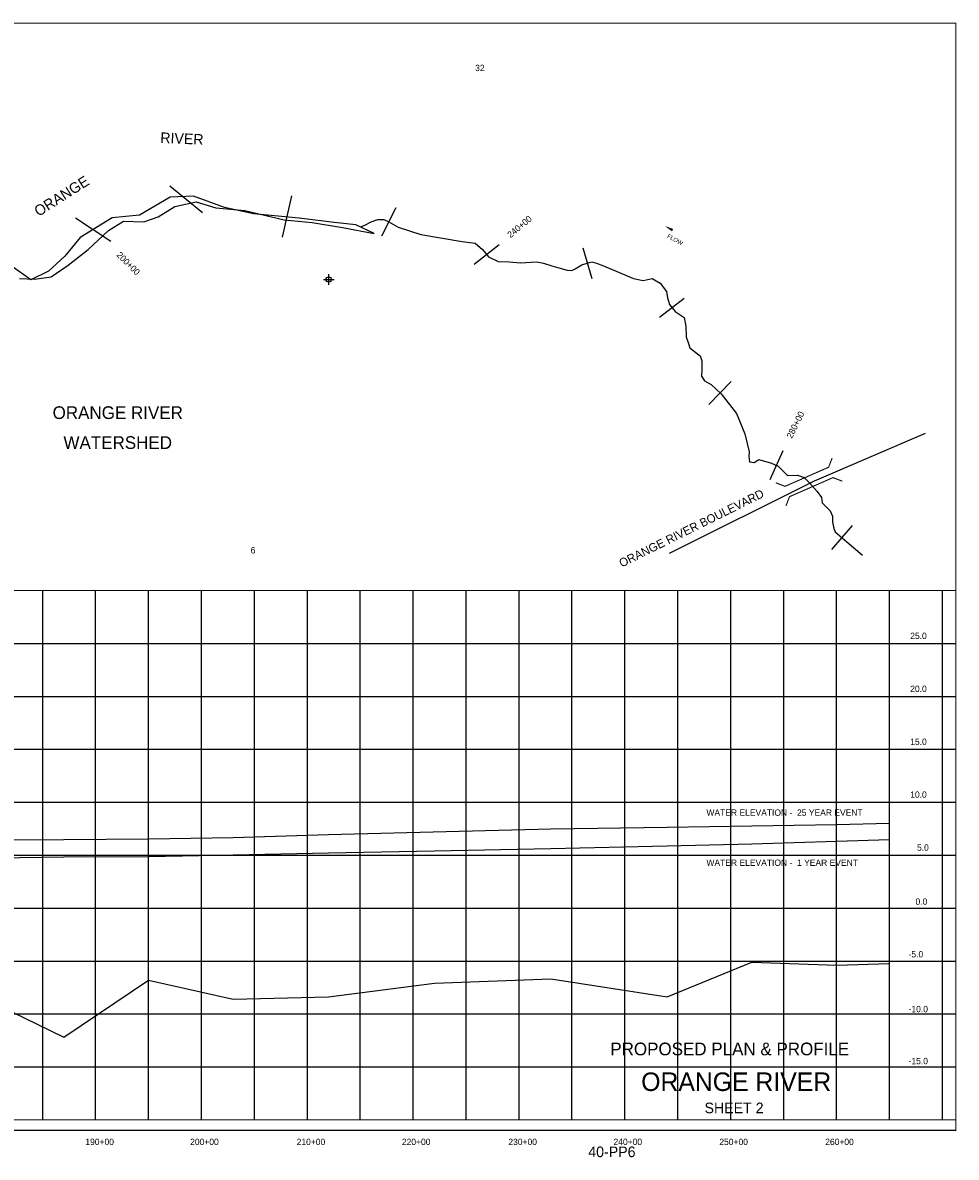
# Model space of a CAD drawing. Extents: x -20424 to -4414, y 5015 to 15735.
# Tile 2 of 2: x -13233 to -4414, y 5015 to 15735. Entities that reach past the tile are written whole.
import ezdxf
from ezdxf.enums import TextEntityAlignment as Align

# ---------------------------------------------------------------- set-up
doc = ezdxf.new("R2010")
doc.units = 0
doc.header["$LTSCALE"] = 1000
doc.header["$PDMODE"] = 34
doc.header["$PDSIZE"] = 50
doc.linetypes.add('DASHED', pattern=[0])
doc.linetypes.add('STREAM', pattern=[0])
doc.layers.get('0').update_dxf_attribs({"linetype": 'CONTINUOUS'})
for name, color, linetype in [('BORDER', 1, 'CONTINUOUS'), ('GRID', 2, 'CONTINUOUS'), ('MAJROADS', 9, 'CONTINUOUS'), ('PROPOSED', 7, 'CONTINUOUS'), ('SEC', 2, 'CONTINUOUS'), ('STATIONS', 7, 'CONTINUOUS'), ('STRUCTURES', 1, 'CONTINUOUS'), ('TEXT', 7, 'CONTINUOUS'), ('TRUNKS', 5, 'STREAM'), ('WATER', 4, 'CONTINUOUS')]:
    doc.layers.add(name, color=color, linetype=linetype)

# ---------------------------------------------------------------- blocks, each defined once
blk = doc.blocks.new('BRIDGE')
at = {"layer": 'STRUCTURES', "color": 0, "const_width": 20}
for points in [[(-234, -534), (-101, -402), (-101, 496), (-234, 629)], [(244, -534), (112, -402), (112, 496), (244, 629)]]:
    blk.add_lwpolyline(points, dxfattribs=at)
blk = doc.blocks.new('FLARROW')
at = {"color": 0}
blk.add_lwpolyline([(-0.28, 0.019, 0, 0.05, 0), (-0.112, 0.019, 0, 0, -0.087559), (-0.012, 0.001, 0, 0, 0.245722), (0.075, 0.013, 0, 0, -0.309425), (0.212, 0.015, 0, 0, 0), (0.278, 0.013, 0, 0, 0)], format="xyseb", dxfattribs=at)
blk.add_text('FLOW', height=0.08, dxfattribs=at).set_placement((0.015, -0.157), align=Align.CENTER)
blk = doc.blocks.new('FLOW')
at = {"layer": 'TRUNKS', "color": 0, "xscale": 500, "yscale": 500, "zscale": 500, "rotation": 26.28602035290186}
blk.add_blockref('FLARROW', (-11, 25), dxfattribs=at)

msp = doc.modelspace()

# ---------------------------------------------------------------- linework, layer by layer
at = {"layer": 'BORDER', "color": 0, "const_width": 10}
msp.add_lwpolyline([(-20419, 5270), (-4419, 5270), (-4419, 15730), (-20419, 15730)], close=True, dxfattribs=at)
for points in [[(-20419, 10370), (-4419, 10370)], [(-20419, 5370), (-4419, 5370)]]:
    msp.add_lwpolyline(points, dxfattribs=at)
at = {"layer": 'GRID', "color": 0}
for points in [[(-13044, 5370), (-13044, 10370)], [(-12544, 5370), (-12544, 10370)], [(-12044, 5370), (-12044, 10370)], [(-11544, 5370), (-11544, 10370)], [(-11044, 5370), (-11044, 10370)], [(-10544, 5370), (-10544, 10370)], [(-10044, 5370), (-10044, 10370)], [(-9544, 5370), (-9544, 10370)], [(-9044, 5370), (-9044, 10370)], [(-8544, 5370), (-8544, 10370)], [(-8044, 5370), (-8044, 10370)], [(-7544, 5370), (-7544, 10370)], [(-7044, 5370), (-7044, 10370)], [(-6544, 5370), (-6544, 10370)], [(-6044, 5370), (-6044, 10370)], [(-5544, 5370), (-5544, 10370)], [(-5044, 5370), (-5044, 10370)], [(-4544, 5370), (-4544, 10370)], [(-20419, 9870), (-4419, 9870)], [(-20419, 9370), (-4419, 9370)], [(-20419, 8870), (-4419, 8870)], [(-20419, 8370), (-4419, 8370)], [(-20419, 7870), (-4419, 7870)], [(-20419, 7370), (-4419, 7370)], [(-20419, 6870), (-4419, 6870)], [(-20419, 6370), (-4419, 6370)], [(-20419, 5870), (-4419, 5870)]]:
    msp.add_lwpolyline(points, dxfattribs=at)
at = {"layer": 'MAJROADS', "color": 0}
msp.add_lwpolyline([(-7124, 10724), (-5752, 11407), (-4704, 11858)], dxfattribs=at)
at = {"layer": 'PROPOSED', "color": 0}
for p, q in [((-5544, 8161), (-5044, 8171)), ((-11244, 8036), (-10344, 8065)), ((-13544, 8013), (-12844, 8019)), ((-12844, 8019), (-12044, 8025)), ((-12044, 8025), (-11244, 8036)), ((-8244, 7932), (-7144, 7959)), ((-7144, 7959), (-6344, 7978)), ((-6344, 7978), (-5544, 8002)), ((-5544, 8002), (-5044, 8018)), ((-13544, 7845), (-12844, 7853)), ((-12844, 7853), (-12044, 7858)), ((-12044, 7858), (-11244, 7872)), ((-11244, 7872), (-10344, 7893)), ((-10344, 7893), (-9344, 7910)), ((-9344, 7910), (-8244, 7932))]:
    msp.add_line(p, q, dxfattribs=at)
at = {"layer": 'PROPOSED', "color": 0, "linetype": 'DASHED'}
for p, q in [((-7144, 6530), (-6344, 6860)), ((-6344, 6860), (-5544, 6830)), ((-5544, 6830), (-5044, 6845)), ((-12844, 6150), (-12044, 6690)), ((-12044, 6690), (-11244, 6510)), ((-10344, 6530), (-9344, 6660)), ((-9344, 6660), (-8244, 6700)), ((-8244, 6700), (-7144, 6530)), ((-13544, 6490), (-12844, 6150)), ((-11244, 6510), (-10344, 6530))]:
    msp.add_line(p, q, dxfattribs=at)
at = {"layer": 'PROPOSED', "color": 0}
msp.add_lwpolyline([(-10344, 8065), (-8244, 8120), (-7144, 8135), (-6344, 8148), (-5544, 8161)], dxfattribs=at)
at = {"layer": 'SEC', "color": 0}
msp.add_point((-10342, 13309), dxfattribs=at)
at = {"layer": 'STATIONS', "color": 0}
for p, q in [((-11842, 14194), (-11533, 13941)), ((-10695, 14099), (-10782, 13708)), ((-9708, 13987), (-9843, 13719)), ((-12733, 13893), (-12401, 13670)), ((-8733, 13637), (-8969, 13452)), ((-7941, 13607), (-7858, 13319)), ((-6983, 13130), (-7218, 12951)), ((-6541, 12344), (-6750, 12129)), ((-6052, 11690), (-6176, 11415)), ((-5397, 10985), (-5594, 10759))]:
    msp.add_line(p, q, dxfattribs=at)
at = {"layer": 'TRUNKS', "color": 0}
msp.add_lwpolyline([(-10043, 13806), (-10002, 13821), (-9942, 13854), (-9877, 13875), (-9821, 13876), (-9775, 13853), (-9686, 13803), (-9471, 13733), (-9080, 13669), (-8960, 13651), (-8889, 13594), (-8833, 13522), (-8741, 13480), (-8636, 13477), (-8529, 13468), (-8378, 13476), (-8313, 13464), (-8236, 13438), (-8167, 13418), (-8091, 13398), (-8047, 13394), (-8015, 13410), (-7952, 13449), (-7902, 13462), (-7857, 13475), (-7811, 13462), (-7747, 13438), (-7464, 13319), (-7373, 13299), (-7286, 13317), (-7210, 13274), (-7151, 13196), (-7143, 13137), (-7123, 13073), (-7071, 13006), (-6984, 12950), (-6970, 12869), (-6964, 12766), (-6942, 12703), (-6932, 12664), (-6858, 12606), (-6834, 12587), (-6816, 12542), (-6818, 12460), (-6820, 12395), (-6791, 12353), (-6729, 12318), (-6636, 12228), (-6490, 12042), (-6410, 11850), (-6369, 11682), (-6375, 11637), (-6366, 11585), (-6324, 11579), (-6280, 11609), (-6159, 11574), (-6096, 11545), (-6007, 11458), (-5915, 11461), (-5852, 11438), (-5800, 11389), (-5728, 11305), (-5688, 11250), (-5681, 11199), (-5650, 11166), (-5606, 11124), (-5584, 11074), (-5582, 11018), (-5571, 10958), (-5557, 10926), (-5447, 10830), (-5301, 10706)], dxfattribs=at)
at = {"layer": 'WATER', "color": 0}
msp.add_lwpolyline([(-13263, 13318), (-13121, 13313), (-12963, 13335), (-12802, 13443), (-12614, 13592), (-12423, 13772), (-12280, 13861), (-12089, 13853), (-11954, 13901), (-11797, 13998), (-11594, 14042), (-11407, 13985), (-11134, 13962), (-10763, 13874), (-10498, 13847), (-10213, 13801), (-9914, 13744), (-10086, 13827), (-10292, 13847), (-10621, 13889), (-11052, 13928), (-11325, 13989), (-11620, 14095), (-11841, 14088), (-12130, 13917), (-12389, 13891), (-12689, 13705), (-12835, 13530), (-12989, 13388), (-13155, 13306), (-13341, 13438)], dxfattribs=at)

# ---------------------------------------------------------------- block references
at = {"layer": 'STRUCTURES', "color": 0, "rotation": 305.3506413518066}
msp.add_blockref('FLOW', (-7063, 13717), dxfattribs=at)
at = {"layer": 'STRUCTURES', "color": 0, "xscale": 0.5, "yscale": 0.5, "zscale": 0.5, "rotation": 113.6595231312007}
msp.add_blockref('BRIDGE', (-5782, 11403), dxfattribs=at)

# ---------------------------------------------------------------- texts
at = {"layer": 'MAJROADS', "color": 0}
msp.add_text('ORANGE RIVER BOULEVARD', height=80, rotation=26.433, dxfattribs=at).set_placement((-7574, 10587))
at = {"layer": 'PROPOSED', "color": 0}
for s, height, p in [('PROPOSED PLAN & PROFILE', 120, (-6554, 5979)), ('40-PP6', 100, (-7667, 5017))]:
    msp.add_text(s, height=height, dxfattribs=at).set_placement(p, align=Align.CENTER)
at = {"layer": 'STATIONS', "color": 0}
for s, rotation, p in [('240+00', 39.8256, (-8624, 13699)), ('200+00', 315, (-12352, 13535)), ('280+00', 63.4519, (-5967, 11802))]:
    msp.add_text(s, height=60, rotation=rotation, dxfattribs=at).set_placement(p)
for s, p in [('ORANGE RIVER', (-12335, 11991)), ('WATERSHED', (-12335, 11708))]:
    msp.add_text(s, height=120, dxfattribs=at).set_placement(p, align=Align.CENTER)
at = {"layer": 'TEXT', "color": 0}
for s, height, p in [('32', 60, (-8914, 15278)), ('6', 60, (-11057, 10721)), ('-10.0', 60, (-4773, 6386)), ('-15.0', 60, (-4773, 5895)), ('ORANGE RIVER', 175, (-6493, 5642)), ('SHEET 2', 100, (-6513, 5432)), ('190+00', 60, (-12506, 5131)), ('200+00', 60, (-11516, 5131)), ('210+00', 60, (-10510, 5131)), ('220+00', 60, (-9516, 5131)), ('230+00', 60, (-8510, 5131)), ('240+00', 60, (-7517, 5131)), ('250+00', 60, (-6517, 5131)), ('260+00', 60, (-5517, 5131))]:
    msp.add_text(s, height=height, dxfattribs=at).set_placement(p, align=Align.CENTER)
for s, p in [('25.0', (-4849, 9912)), ('20.0', (-4849, 9412)), ('15.0', (-4849, 8912)), ('10.0', (-4849, 8412)), ('WATER ELEVATION -  25 YEAR EVENT', (-6774, 8242)), ('5.0', (-4785, 7912)), ('WATER ELEVATION -  1 YEAR EVENT', (-6774, 7769)), ('0.0', (-4799, 7401)), ('-5.0', (-4865, 6904))]:
    msp.add_text(s, height=60, dxfattribs=at).set_placement(p)
at = {"layer": 'WATER', "color": 0}
for s, rotation, p in [('RIVER', 357.3957, (-11935, 14600)), ('ORANGE', 32.4885, (-13083, 13900))]:
    msp.add_text(s, height=100, rotation=rotation, dxfattribs=at).set_placement(p)

doc.saveas('drawing.dxf')
